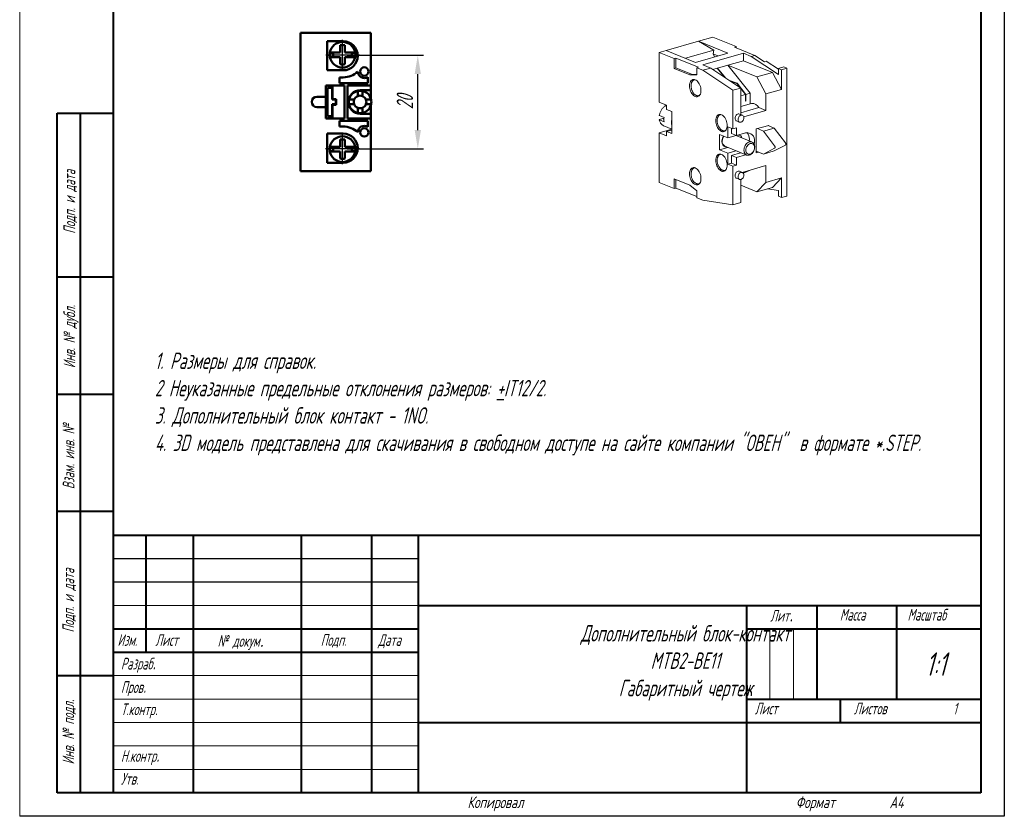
# Model space of a CAD drawing. Header units: millimetres. Extents: x 2381 to 2591, y 1129 to 1426.
# Tile 1 of 2: x 2381 to 2591, y 1129 to 1299. Entities that reach past the tile are written whole.
import ezdxf

# ---------------------------------------------------------------- set-up
doc = ezdxf.new("R2010")
doc.units = ezdxf.units.MM
doc.linetypes.add('ГОСТ 2.303 5', pattern=[24, 20, -1.5, 1, -1.5])
for name, color, linetype, lineweight in [('main', 5, 'Continuous', 50), ('text', 7, 'Continuous', 25), ('Оси', 1, 'ГОСТ 2.303 5', 25), ('РАЗМЕРЫ', 7, 'Continuous', 25), ('ФОРМАТ', 7, 'Continuous', 25), ('ФОРМАТ @ 1', 7, 'Continuous', 25)]:
    doc.layers.add(name, color=color, linetype=linetype, lineweight=lineweight)
doc.styles.add('GOST', font='Gost.shx', dxfattribs={"width": 0.8, "oblique": 15, "height": 3.5})
doc.dimstyles.get("Standard").update_dxf_attribs({"dimtxt": 3.5, "dimasz": 4, "dimexe": 1.25, "dimexo": 1, "dimgap": 1, "dimtad": 1, "dimdec": 1, "dimrnd": 0.5, "dimtxsty": 'GOST', "dimcen": 0, "dimclrd": 256, "dimclre": 256, "dimclrt": 7, "dimadec": 0, "dimazin": 2, "dimtfac": 1, "dimtdec": 1, "dimtmove": 2, "dimatfit": 1, "dimfxl": 0, "dimtolj": 1, "dimtzin": 0, "dimlwd": -1, "dimlwe": -1, "dimarcsym": 0})

# ---------------------------------------------------------------- blocks, each defined once
blk = doc.blocks.new('*D355')
at = {"layer": 'Defpoints', "color": 0}
for p in [(2449.66, 1291.06), (2465.71, 1291.06), (2449.68, 1271.1)]:
    blk.add_point(p, dxfattribs=at)
at = {"layer": 'РАЗМЕРЫ'}
for p, q in [((2450.66, 1291.06), (2466.96, 1291.06)), ((2465.71, 1275.1), (2465.71, 1287.06)), ((2450.68, 1271.1), (2466.96, 1271.1))]:
    blk.add_line(p, q, dxfattribs=at)
for points in [[(2466.38, 1287.06), (2465.05, 1287.06), (2465.71, 1291.06)], [(2465.05, 1275.1), (2466.38, 1275.1), (2465.71, 1271.1)]]:
    blk.add_solid(points, dxfattribs=at)
at = {"layer": 'РАЗМЕРЫ', "color": 7, "insert": (2462.96, 1281.08), "char_height": 3.5, "attachment_point": 5, "rotation": 90, "style": 'GOST'}
blk.add_mtext('\\A1;20', dxfattribs=at)

msp = doc.modelspace()

# ---------------------------------------------------------------- linework, layer by layer
at = {"layer": 'main', "linetype": 'Continuous'}
for p, q in [((2440.71, 1295.85), (2440.71, 1266.35)), ((2444.71, 1295.85), (2440.71, 1295.85)), ((2453.71, 1295.85), (2444.71, 1295.85)), ((2455.71, 1295.85), (2453.71, 1295.85)), ((2455.71, 1295.85), (2455.71, 1284.6)), ((2446.41, 1287.85), (2446.41, 1294.05)), ((2446.41, 1294.05), (2449.81, 1294.05)), ((2446.96, 1291.61), (2446.96, 1291.67)), ((2446.96, 1291.67), (2447.79, 1291.67)), ((2446.96, 1291.61), (2447.78, 1291.61)), ((2447.77, 1291.55), (2447.68, 1291.55)), ((2447.79, 1291.67), (2449.16, 1291.67)), ((2449.16, 1291.67), (2449.16, 1293.19)), ((2450.16, 1293.19), (2450.16, 1291.67)), ((2450.16, 1291.67), (2451.53, 1291.67)), ((2451.53, 1291.67), (2452.37, 1291.67)), ((2451.54, 1291.61), (2452.37, 1291.61)), ((2451.64, 1291.55), (2451.55, 1291.55)), ((2452.37, 1291.67), (2452.37, 1291.61)), ((2446.91, 1291.11), (2446.91, 1291)), ((2447.79, 1290.67), (2446.96, 1290.67)), ((2446.96, 1290.67), (2446.96, 1290.61)), ((2449.16, 1290.67), (2447.79, 1290.67)), ((2449.16, 1289.15), (2449.16, 1290.67)), ((2450.16, 1290.67), (2450.16, 1289.15)), ((2451.53, 1290.67), (2450.16, 1290.67)), ((2452.37, 1290.67), (2451.53, 1290.67)), ((2452.37, 1290.61), (2452.37, 1290.67)), ((2452.41, 1291), (2452.41, 1291.11)), ((2449.81, 1287.85), (2446.41, 1287.85)), ((2449.05, 1286.35), (2449.05, 1285.1)), ((2449.81, 1286.35), (2449.05, 1286.35)), ((2455.05, 1285.1), (2455.05, 1286.42)), ((2450.11, 1284.6), (2446.11, 1284.6)), ((2446.11, 1284.6), (2446.11, 1282.2)), ((2446.46, 1278.1), (2446.46, 1284.1)), ((2446.46, 1284.1), (2447.46, 1284.1)), ((2447.46, 1284.1), (2447.46, 1281.6)), ((2447.51, 1281.7), (2447.51, 1284.6)), ((2449.05, 1285.1), (2455.05, 1285.1)), ((2450.11, 1277.6), (2450.11, 1284.6)), ((2455.71, 1284.6), (2450.71, 1284.6)), ((2450.71, 1284.6), (2450.71, 1277.6)), ((2452.91, 1283.25), (2452.91, 1282.36)), ((2455.71, 1283.6), (2453.41, 1283.6)), ((2453.91, 1282.36), (2453.91, 1283.25)), ((2455.71, 1283.6), (2455.71, 1284.6)), ((2455.71, 1281.79), (2455.71, 1283.6)), ((2446.11, 1282.2), (2444.21, 1282.2)), ((2446.11, 1280), (2446.11, 1282.2)), ((2447.46, 1281.6), (2448.21, 1281.6)), ((2448.31, 1281.7), (2447.51, 1281.7)), ((2448.21, 1281.6), (2448.21, 1280.6)), ((2448.31, 1280.5), (2448.31, 1281.7)), ((2452.16, 1281.6), (2451.27, 1281.6)), ((2455.55, 1281.6), (2454.67, 1281.6)), ((2444.21, 1280), (2446.11, 1280)), ((2446.11, 1280), (2446.11, 1277.6)), ((2448.21, 1280.6), (2447.46, 1280.6)), ((2447.46, 1280.6), (2447.46, 1278.1)), ((2447.51, 1277.6), (2447.51, 1280.5)), ((2447.51, 1280.5), (2448.31, 1280.5)), ((2451.27, 1280.6), (2452.16, 1280.6)), ((2452.91, 1279.85), (2452.91, 1278.96)), ((2453.91, 1278.96), (2453.91, 1279.85)), ((2454.67, 1280.6), (2455.55, 1280.6)), ((2455.71, 1278.6), (2455.71, 1280.42)), ((2446.11, 1277.6), (2450.11, 1277.6)), ((2447.46, 1278.1), (2446.46, 1278.1)), ((2449.05, 1277.1), (2455.05, 1277.1)), ((2449.05, 1275.85), (2449.05, 1277.1)), ((2450.71, 1277.6), (2455.71, 1277.6)), ((2453.41, 1278.6), (2455.71, 1278.6)), ((2455.05, 1277.1), (2455.05, 1275.79)), ((2455.71, 1277.6), (2455.71, 1278.6)), ((2455.71, 1277.6), (2455.71, 1266.35)), ((2449.81, 1275.85), (2449.05, 1275.85)), ((2449.81, 1274.35), (2446.41, 1274.35)), ((2446.41, 1274.35), (2446.41, 1268.15)), ((2449.16, 1273.06), (2449.16, 1271.53)), ((2450.16, 1271.53), (2450.16, 1273.06)), ((2446.91, 1271.21), (2446.91, 1271.1)), ((2446.96, 1271.59), (2446.96, 1271.53)), ((2447.79, 1271.53), (2446.96, 1271.53)), ((2446.96, 1270.54), (2446.96, 1270.6)), ((2446.96, 1270.6), (2447.78, 1270.6)), ((2446.96, 1270.54), (2447.79, 1270.54)), ((2447.77, 1270.66), (2447.68, 1270.66)), ((2449.16, 1271.53), (2447.79, 1271.53)), ((2447.79, 1270.54), (2449.16, 1270.54)), ((2449.16, 1270.54), (2449.16, 1269.01)), ((2451.53, 1271.53), (2450.16, 1271.53)), ((2450.16, 1269.01), (2450.16, 1270.54)), ((2450.16, 1270.54), (2451.53, 1270.54)), ((2452.37, 1271.53), (2451.53, 1271.53)), ((2451.53, 1270.54), (2452.37, 1270.54)), ((2451.54, 1270.6), (2452.37, 1270.6)), ((2451.64, 1270.66), (2451.55, 1270.66)), ((2452.37, 1271.53), (2452.37, 1271.59)), ((2452.37, 1270.6), (2452.37, 1270.54)), ((2452.41, 1271.1), (2452.41, 1271.21)), ((2444.71, 1266.35), (2440.71, 1266.35)), ((2453.71, 1266.35), (2444.71, 1266.35)), ((2446.41, 1268.15), (2449.81, 1268.15)), ((2455.71, 1266.35), (2453.71, 1266.35))]:
    msp.add_line(p, q, dxfattribs=at)
at = {"layer": 'main', "linetype": 'Continuous', "lineweight": 20}
for p, q in [((2518.71, 1292.09), (2525.6, 1294.07)), ((2525.6, 1294.07), (2528.67, 1294.95)), ((2525.6, 1294.07), (2531.84, 1291.53)), ((2528.82, 1292.14), (2525.6, 1294.07)), ((2533.62, 1292.93), (2528.67, 1294.95)), ((2517.18, 1291.65), (2518.71, 1292.09)), ((2517.18, 1291.65), (2517.18, 1281.08)), ((2520.39, 1290.34), (2517.18, 1291.65)), ((2524.94, 1289.55), (2518.71, 1292.09)), ((2522.82, 1290.41), (2528.82, 1292.14)), ((2531.84, 1291.53), (2524.94, 1289.55)), ((2526.51, 1289.02), (2535.17, 1291.5)), ((2528.69, 1291.34), (2528.82, 1292.14)), ((2533.62, 1292.93), (2533.23, 1292.82)), ((2537.61, 1291.04), (2533.23, 1292.82)), ((2533.62, 1292.93), (2533.62, 1292.66)), ((2535.17, 1291.5), (2536.84, 1290.82)), ((2535.17, 1289.9), (2535.17, 1291.5)), ((2520.77, 1290.45), (2520.39, 1290.34)), ((2520.39, 1290.34), (2520.39, 1288.27)), ((2525.6, 1288.49), (2520.77, 1290.45)), ((2520.77, 1290.45), (2520.77, 1288.38)), ((2528.69, 1291.34), (2528.99, 1290.71)), ((2529.72, 1290.92), (2528.69, 1291.34)), ((2531.87, 1288.96), (2535.17, 1289.9)), ((2535.17, 1289.9), (2541.34, 1287.39)), ((2537.61, 1291.04), (2536.84, 1290.82)), ((2542.62, 1286.98), (2536.84, 1290.82)), ((2539.66, 1289.67), (2537.61, 1291.04)), ((2539.66, 1289.67), (2540.05, 1289.78)), ((2540.05, 1289.78), (2542.62, 1288.07)), ((2520.77, 1288.38), (2520.39, 1288.27)), ((2520.39, 1288.27), (2523.73, 1286.91)), ((2520.77, 1288.38), (2524.12, 1287.02)), ((2525.6, 1288.49), (2525.21, 1288.38)), ((2525.21, 1286.87), (2525.21, 1288.38)), ((2526.5, 1287.85), (2525.21, 1288.38)), ((2528.18, 1288.33), (2526.5, 1287.85)), ((2526.5, 1287.85), (2532.93, 1283.59)), ((2526.51, 1289.02), (2528.18, 1288.33)), ((2528.18, 1288.33), (2534.61, 1284.07)), ((2528.64, 1288.03), (2529.59, 1288.3)), ((2529.59, 1288.3), (2529.67, 1288.32)), ((2531.11, 1286.39), (2529.59, 1288.3)), ((2529.63, 1288.25), (2529.67, 1288.32)), ((2529.67, 1288.32), (2531.87, 1288.96)), ((2529.67, 1288.32), (2531.31, 1286.26)), ((2531.87, 1288.96), (2536.63, 1282.98)), ((2538.04, 1286.44), (2531.87, 1288.96)), ((2538.04, 1286.44), (2541.34, 1287.39)), ((2541.34, 1287.39), (2543.27, 1283.78)), ((2543.77, 1288.56), (2542.62, 1288.23)), ((2542.62, 1288.23), (2542.62, 1286.98)), ((2542.62, 1288.23), (2543.27, 1287.96)), ((2544.42, 1288.29), (2543.27, 1287.96)), ((2543.27, 1283.78), (2543.27, 1287.96)), ((2543.77, 1288.56), (2544.42, 1288.29)), ((2544.42, 1261.04), (2544.42, 1288.29)), ((2524.12, 1287.02), (2523.73, 1286.91)), ((2523.73, 1286.91), (2525.21, 1286.87)), ((2524.12, 1287.02), (2525.21, 1286.99)), ((2524.84, 1285.85), (2524.71, 1285.81)), ((2524.71, 1285.81), (2524.74, 1285.82)), ((2532.2, 1285.67), (2533.82, 1285.08)), ((2533.74, 1285.06), (2532.36, 1285.56)), ((2539.97, 1282.84), (2538.04, 1286.44)), ((2534.61, 1284.07), (2532.93, 1283.59)), ((2532.93, 1275.36), (2532.93, 1283.59)), ((2534.44, 1284.18), (2533.74, 1285.06)), ((2533.78, 1285.01), (2533.82, 1285.08)), ((2533.82, 1285.08), (2535.71, 1282.71)), ((2534.61, 1284.07), (2534.61, 1278.4)), ((2535.63, 1282.69), (2534.61, 1283.97)), ((2539.97, 1282.84), (2543.27, 1283.78)), ((2518.78, 1280.42), (2517.18, 1281.08)), ((2525.68, 1282.45), (2525.8, 1282.48)), ((2525.7, 1282.45), (2525.68, 1282.45)), ((2534.61, 1282.4), (2535.63, 1282.69)), ((2535.63, 1281.29), (2535.63, 1282.69)), ((2535.71, 1281.31), (2535.63, 1281.29)), ((2535.71, 1282.71), (2536.63, 1282.98)), ((2535.71, 1282.71), (2535.71, 1281.31)), ((2536.63, 1282.98), (2536.63, 1280.69)), ((2539.97, 1282.84), (2539.97, 1279.27)), ((2518.78, 1280.3), (2518.68, 1280.34)), ((2518.78, 1279.48), (2518.78, 1280.42)), ((2519.88, 1279.04), (2518.78, 1279.48)), ((2519.88, 1277.33), (2519.88, 1279.04)), ((2536.91, 1280.77), (2534.61, 1280.11)), ((2538.43, 1279.9), (2534.61, 1278.8)), ((2535.23, 1277.9), (2539.97, 1279.27)), ((2538.43, 1279.9), (2539.97, 1279.27)), ((2517.27, 1278.2), (2518.23, 1277.8)), ((2518.23, 1276.86), (2517.27, 1277.26)), ((2517.98, 1277.55), (2517.3, 1277.35)), ((2517.98, 1277.55), (2518.2, 1277.46)), ((2519.88, 1276.05), (2519.88, 1277.33)), ((2530.28, 1278.41), (2530.29, 1278.41)), ((2530.34, 1278.43), (2530.29, 1278.41)), ((2533.7, 1277.05), (2534.34, 1276.78)), ((2534.94, 1278.27), (2534.3, 1278.53)), ((2519.88, 1275.28), (2517.18, 1274.5)), ((2518.14, 1276.03), (2518.16, 1276.02)), ((2518.16, 1276.02), (2519.88, 1275.32)), ((2519.88, 1275.1), (2518.78, 1274.79)), ((2518.78, 1273.85), (2518.78, 1274.79)), ((2519.88, 1274.34), (2518.78, 1274.79)), ((2519.88, 1274.34), (2519.88, 1276.05)), ((2531.29, 1274.95), (2531.33, 1274.97)), ((2531.83, 1275.81), (2532.93, 1275.36)), ((2531.83, 1275.81), (2531.83, 1273.46)), ((2532.6, 1274.39), (2532.6, 1275.5)), ((2533.69, 1275.58), (2532.93, 1275.36)), ((2533.69, 1273.94), (2533.69, 1275.58)), ((2540.59, 1276.11), (2537.9, 1275.34)), ((2537.9, 1275.34), (2537.9, 1270.26)), ((2539.44, 1274.88), (2538.15, 1275.41)), ((2541.74, 1275.54), (2539.44, 1274.88)), ((2541.82, 1271.71), (2539.44, 1274.88)), ((2540.45, 1276.07), (2540.59, 1276.01)), ((2540.59, 1276.01), (2540.59, 1276.11)), ((2541.74, 1275.54), (2540.59, 1276.01)), ((2544.12, 1272.37), (2541.74, 1275.54)), ((2517.18, 1274.5), (2517.18, 1263.93)), ((2518.78, 1273.85), (2517.18, 1274.5)), ((2530.03, 1274.19), (2531.83, 1273.46)), ((2530.03, 1274.19), (2530.03, 1270.91)), ((2533.61, 1273.97), (2531.83, 1273.46)), ((2532.6, 1274.39), (2533.69, 1273.94)), ((2536.99, 1272.56), (2533.56, 1273.96)), ((2535.61, 1274.49), (2533.69, 1273.94)), ((2530.03, 1270.91), (2531.83, 1271.42)), ((2530.03, 1270.91), (2531.83, 1270.17)), ((2531.23, 1271.67), (2535.86, 1269.78)), ((2531.83, 1270.17), (2533.63, 1270.69)), ((2539.44, 1269.99), (2537.9, 1270.62)), ((2539.44, 1269.99), (2541.82, 1271.23)), ((2539.44, 1269.99), (2541.74, 1270.65)), ((2541.74, 1270.65), (2544.12, 1271.89)), ((2530.28, 1269.95), (2530.29, 1269.96)), ((2530.34, 1269.97), (2530.29, 1269.96)), ((2531.83, 1270.17), (2531.83, 1267.82)), ((2532.6, 1269.69), (2534.51, 1270.24)), ((2532.6, 1268.04), (2532.6, 1269.69)), ((2532.6, 1269.69), (2533.69, 1269.24)), ((2533.69, 1269.24), (2535.61, 1269.79)), ((2533.69, 1267.6), (2533.69, 1269.24)), ((2534.51, 1270.24), (2534.64, 1270.28)), ((2535.73, 1269.83), (2535.61, 1269.79)), ((2537.9, 1270.26), (2538.42, 1270.41)), ((2524.84, 1267.05), (2524.71, 1267.02)), ((2524.71, 1267.02), (2524.74, 1267.02)), ((2531.29, 1266.5), (2531.33, 1266.51)), ((2531.83, 1267.82), (2532.6, 1268.04)), ((2531.83, 1267.82), (2532.93, 1267.38)), ((2532.6, 1268.04), (2533.69, 1267.6)), ((2532.93, 1267.38), (2533.69, 1267.6)), ((2532.93, 1259.15), (2532.93, 1267.38)), ((2534.94, 1266.05), (2534.3, 1266.31)), ((2534.9, 1266.07), (2539.97, 1267.52)), ((2535.15, 1265.88), (2536.63, 1266.53)), ((2535.71, 1266.27), (2536.63, 1266.53)), ((2536.63, 1266.53), (2536.63, 1266.56)), ((2539.97, 1267.52), (2539.97, 1263.95)), ((2520.39, 1264.69), (2523.73, 1263.32)), ((2520.39, 1262.62), (2520.39, 1264.69)), ((2520.77, 1262.73), (2520.77, 1264.53)), ((2533.7, 1264.83), (2534.34, 1264.57)), ((2534.61, 1264.55), (2534.61, 1259.64)), ((2534.94, 1266.05), (2535.63, 1266.25)), ((2535.05, 1265.99), (2535.63, 1266.25)), ((2535.06, 1265.98), (2535.71, 1266.27)), ((2535.63, 1266.25), (2535.63, 1266.27)), ((2535.71, 1266.3), (2535.71, 1266.27)), ((2543.27, 1264.89), (2539.97, 1263.95)), ((2541.34, 1262.86), (2543.27, 1264.89)), ((2543.27, 1264.89), (2543.27, 1260.71)), ((2517.18, 1263.93), (2520.39, 1262.62)), ((2520.77, 1262.73), (2520.39, 1262.62)), ((2525.21, 1260.92), (2520.77, 1262.73)), ((2523.73, 1263.32), (2525.21, 1262.16)), ((2525.21, 1262.16), (2525.21, 1260.65)), ((2525.68, 1263.65), (2525.8, 1263.69)), ((2525.7, 1263.66), (2525.68, 1263.65)), ((2538.04, 1261.92), (2534.61, 1263.32)), ((2538.04, 1261.92), (2539.97, 1263.95)), ((2538.04, 1261.92), (2541.34, 1262.86)), ((2540.32, 1262.57), (2542.62, 1262.22)), ((2542.62, 1260.98), (2542.62, 1262.22)), ((2525.21, 1260.65), (2526.5, 1260.13)), ((2526.5, 1260.13), (2532.93, 1259.15)), ((2542.62, 1260.98), (2543.27, 1260.71)), ((2544.42, 1261.04), (2543.27, 1260.71)), ((2534.61, 1259.64), (2532.93, 1259.15))]:
    msp.add_line(p, q, dxfattribs=at)
at = {"layer": 'main', "linetype": 'Continuous', "lineweight": 20, "flags": 128}
for points in [[(2524.89, 1282.26), (2525.08, 1282.2), (2525.27, 1282.19), (2525.45, 1282.23), (2525.61, 1282.31), (2525.75, 1282.43), (2525.88, 1282.59), (2525.98, 1282.79), (2526.05, 1283.02), (2526.1, 1283.27), (2526.11, 1283.54), (2526.1, 1283.83), (2526.05, 1284.12), (2525.98, 1284.41), (2525.88, 1284.69), (2525.75, 1284.95), (2525.61, 1285.19), (2525.45, 1285.41), (2525.27, 1285.59), (2525.08, 1285.73), (2524.89, 1285.83), (2524.7, 1285.88), (2524.51, 1285.89), (2524.34, 1285.86), (2524.17, 1285.78), (2524.03, 1285.66), (2523.9, 1285.49), (2523.8, 1285.3), (2523.73, 1285.07), (2523.68, 1284.81), (2523.67, 1284.54), (2523.68, 1284.26), (2523.73, 1283.96), (2523.8, 1283.68), (2523.9, 1283.4), (2524.03, 1283.13), (2524.17, 1282.89), (2524.34, 1282.68), (2524.51, 1282.5), (2524.7, 1282.36), (2524.89, 1282.26)], [(2530.48, 1274.81), (2530.67, 1274.75), (2530.86, 1274.74), (2531.04, 1274.78), (2531.2, 1274.86), (2531.35, 1274.98), (2531.47, 1275.14), (2531.57, 1275.34), (2531.64, 1275.57), (2531.69, 1275.82), (2531.7, 1276.1), (2531.69, 1276.38), (2531.64, 1276.67), (2531.57, 1276.96), (2531.47, 1277.24), (2531.35, 1277.51), (2531.2, 1277.75), (2531.04, 1277.96), (2530.86, 1278.14), (2530.67, 1278.28), (2530.48, 1278.38), (2530.29, 1278.44), (2530.11, 1278.45), (2529.93, 1278.41), (2529.76, 1278.33), (2529.62, 1278.21), (2529.49, 1278.05), (2529.39, 1277.85), (2529.32, 1277.62), (2529.28, 1277.37), (2529.26, 1277.09), (2529.28, 1276.81), (2529.32, 1276.52), (2529.39, 1276.23), (2529.49, 1275.95), (2529.62, 1275.68), (2529.76, 1275.44), (2529.93, 1275.23), (2530.11, 1275.05), (2530.29, 1274.91), (2530.48, 1274.81)], [(2533.7, 1277.05), (2533.65, 1277.07), (2533.54, 1277.16), (2533.46, 1277.28), (2533.4, 1277.44), (2533.39, 1277.61), (2533.4, 1277.8), (2533.46, 1277.98), (2533.54, 1278.15), (2533.65, 1278.31), (2533.78, 1278.43), (2533.92, 1278.51), (2534.07, 1278.55), (2534.22, 1278.55), (2534.3, 1278.53)], [(2534.03, 1277.35), (2534.05, 1277.53), (2534.1, 1277.72), (2534.18, 1277.89), (2534.29, 1278.04), (2534.42, 1278.17), (2534.57, 1278.25), (2534.71, 1278.29), (2534.86, 1278.29), (2534.99, 1278.24), (2535.1, 1278.15), (2535.18, 1278.03), (2535.24, 1277.88), (2535.25, 1277.7), (2535.24, 1277.52), (2535.18, 1277.33), (2535.1, 1277.16), (2534.99, 1277.01), (2534.86, 1276.88), (2534.71, 1276.8), (2534.57, 1276.76), (2534.42, 1276.76), (2534.29, 1276.81), (2534.18, 1276.89), (2534.1, 1277.02), (2534.05, 1277.17), (2534.03, 1277.35)], [(2530.91, 1273.84), (2530.78, 1273.61), (2530.68, 1273.35), (2530.61, 1273.09), (2530.57, 1272.83), (2530.57, 1272.58), (2530.61, 1272.34), (2530.68, 1272.12), (2530.78, 1271.92), (2530.91, 1271.76), (2531.07, 1271.64), (2531.24, 1271.55), (2531.44, 1271.51), (2531.6, 1271.52)], [(2535.27, 1270.84), (2535.29, 1271.09), (2535.34, 1271.34), (2535.43, 1271.59), (2535.54, 1271.82), (2535.68, 1272.04), (2535.85, 1272.22), (2536.03, 1272.38), (2536.22, 1272.5), (2536.42, 1272.58), (2536.62, 1272.61), (2536.82, 1272.61), (2537, 1272.55), (2537.16, 1272.46), (2537.3, 1272.33), (2537.42, 1272.16), (2537.5, 1271.96), (2537.55, 1271.74), (2537.57, 1271.5), (2537.55, 1271.25), (2537.5, 1271), (2537.42, 1270.75), (2537.3, 1270.52), (2537.16, 1270.3), (2537, 1270.11), (2536.82, 1269.96), (2536.62, 1269.84), (2536.42, 1269.76), (2536.22, 1269.72), (2536.03, 1269.73), (2535.85, 1269.78), (2535.68, 1269.88), (2535.54, 1270.01), (2535.43, 1270.18), (2535.34, 1270.38), (2535.29, 1270.6), (2535.27, 1270.84)], [(2536.41, 1272.79), (2536.41, 1272.8), (2536.43, 1273.14)], [(2537.52, 1272.69), (2537.5, 1272.35), (2537.46, 1272.08)], [(2535.7, 1270.83), (2535.71, 1270.61), (2535.77, 1270.42), (2535.85, 1270.24), (2535.97, 1270.11), (2536.11, 1270.01), (2536.26, 1269.95), (2536.44, 1269.93), (2536.62, 1269.96), (2536.8, 1270.04), (2536.97, 1270.15), (2537.13, 1270.3), (2537.27, 1270.48), (2537.38, 1270.68), (2537.46, 1270.9), (2537.52, 1271.13), (2537.53, 1271.35), (2537.52, 1271.57), (2537.46, 1271.77), (2537.38, 1271.94), (2537.27, 1272.07), (2537.13, 1272.17), (2536.97, 1272.23), (2536.8, 1272.25), (2536.62, 1272.22), (2536.44, 1272.14), (2536.26, 1272.03), (2536.11, 1271.88), (2535.97, 1271.7), (2535.85, 1271.5), (2535.77, 1271.28), (2535.71, 1271.05), (2535.7, 1270.83)], [(2541.82, 1271.23), (2541.86, 1271.26), (2541.89, 1271.31), (2541.91, 1271.36), (2541.91, 1271.43), (2541.91, 1271.5), (2541.89, 1271.58), (2541.86, 1271.65), (2541.82, 1271.71)], [(2544.12, 1272.37), (2544.16, 1272.31), (2544.19, 1272.24), (2544.21, 1272.16), (2544.21, 1272.09), (2544.21, 1272.02), (2544.19, 1271.97), (2544.16, 1271.92), (2544.12, 1271.89)], [(2530.48, 1266.35), (2530.67, 1266.3), (2530.86, 1266.29), (2531.04, 1266.32), (2531.2, 1266.4), (2531.35, 1266.52), (2531.47, 1266.69), (2531.57, 1266.88), (2531.64, 1267.11), (2531.69, 1267.37), (2531.7, 1267.64), (2531.69, 1267.93), (2531.64, 1268.22), (2531.57, 1268.5), (2531.47, 1268.78), (2531.35, 1269.05), (2531.2, 1269.29), (2531.04, 1269.5), (2530.86, 1269.68), (2530.67, 1269.82), (2530.48, 1269.92), (2530.29, 1269.98), (2530.11, 1269.99), (2529.93, 1269.95), (2529.76, 1269.87), (2529.62, 1269.75), (2529.49, 1269.59), (2529.39, 1269.39), (2529.32, 1269.16), (2529.28, 1268.91), (2529.26, 1268.64), (2529.28, 1268.35), (2529.32, 1268.06), (2529.39, 1267.77), (2529.49, 1267.49), (2529.62, 1267.23), (2529.76, 1266.99), (2529.93, 1266.77), (2530.11, 1266.59), (2530.29, 1266.45), (2530.48, 1266.35)], [(2524.89, 1263.46), (2525.08, 1263.41), (2525.27, 1263.4), (2525.45, 1263.43), (2525.61, 1263.51), (2525.75, 1263.63), (2525.88, 1263.8), (2525.98, 1263.99), (2526.05, 1264.22), (2526.1, 1264.48), (2526.11, 1264.75), (2526.1, 1265.04), (2526.05, 1265.33), (2525.98, 1265.62), (2525.88, 1265.9), (2525.75, 1266.16), (2525.61, 1266.4), (2525.45, 1266.61), (2525.27, 1266.79), (2525.08, 1266.93), (2524.89, 1267.03), (2524.7, 1267.09), (2524.51, 1267.1), (2524.34, 1267.07), (2524.17, 1266.99), (2524.03, 1266.86), (2523.9, 1266.7), (2523.8, 1266.5), (2523.73, 1266.27), (2523.68, 1266.02), (2523.67, 1265.75), (2523.68, 1265.46), (2523.73, 1265.17), (2523.8, 1264.88), (2523.9, 1264.6), (2524.03, 1264.34), (2524.17, 1264.1), (2524.34, 1263.88), (2524.51, 1263.7), (2524.7, 1263.56), (2524.89, 1263.46)], [(2534.3, 1266.31), (2534.22, 1266.34), (2534.07, 1266.34), (2533.92, 1266.3), (2533.78, 1266.21), (2533.65, 1266.09), (2533.54, 1265.94), (2533.46, 1265.76), (2533.4, 1265.58), (2533.39, 1265.39), (2533.4, 1265.22), (2533.46, 1265.07), (2533.54, 1264.94), (2533.65, 1264.85), (2533.7, 1264.83)], [(2534.03, 1265.13), (2534.05, 1264.96), (2534.1, 1264.8), (2534.18, 1264.68), (2534.29, 1264.59), (2534.42, 1264.54), (2534.57, 1264.54), (2534.71, 1264.58), (2534.86, 1264.67), (2534.99, 1264.79), (2535.1, 1264.94), (2535.18, 1265.11), (2535.24, 1265.3), (2535.25, 1265.48), (2535.24, 1265.66), (2535.18, 1265.81), (2535.1, 1265.94), (2534.99, 1266.03), (2534.86, 1266.07), (2534.71, 1266.08), (2534.57, 1266.03), (2534.42, 1265.95), (2534.29, 1265.83), (2534.18, 1265.68), (2534.1, 1265.5), (2534.05, 1265.32), (2534.03, 1265.13)]]:
    msp.add_lwpolyline(points, dxfattribs=at)
at = {"layer": 'main', "linetype": 'Continuous'}
for centre in [(2454.31, 1287.6), (2454.31, 1274.6)]:
    msp.add_circle(centre, 0.9, dxfattribs=at)
for centre, radius, start, end in [((2449.66, 1291.16), 2.75, 10.6541, 169.3459), ((2449.81, 1290.95), 3.1, 0, 90), ((2449.64, 1291.11), 2.73, 169.4846, 190.5154), ((2449.65, 1291.11), 2.01, 167.4604, 192.5396), ((2449.66, 1291.16), 2.1, 76.2079, 103.7921), ((2449.68, 1291.11), 2.01, 347.4605, 12.5395), ((2449.68, 1291.11), 2.73, 349.4848, 10.5152), ((2449.66, 1291.18), 2.75, 190.6541, 349.3459), ((2449.81, 1290.95), 3.1, 270, 0), ((2449.66, 1291.19), 2.1, 256.2079, 283.7921), ((2449.66, 1291.06), 1.97, 259.1872, 280.8128), ((2449.81, 1290.95), 4.6, 270, 312.3836), ((2454.31, 1287.6), 1.4, 181.956, 302.0077), ((2453.41, 1281.1), 2.5, 90, 180), ((2453.41, 1281.1), 2.4, 102.0247, 167.9753), ((2453.41, 1281.1), 2.4, 77.9753, 102.0247), ((2453.41, 1281.1), 2.4, 12.0247, 77.9753), ((2444.21, 1281.1), 1.1, 90, 180), ((2444.21, 1281.1), 1.1, 180, 270), ((2453.41, 1281.1), 2.5, 180, 270), ((2453.41, 1281.1), 2.4, 167.9753, 192.0247), ((2453.41, 1281.1), 1.35, 158.2615, 201.7385), ((2453.41, 1281.1), 1.35, 111.7385, 158.2615), ((2453.41, 1281.1), 1.35, 68.2615, 111.7385), ((2453.41, 1281.1), 1.35, 21.7385, 68.2615), ((2453.41, 1281.1), 1.35, 338.2615, 21.7385), ((2453.41, 1281.1), 2.4, 347.9753, 12.0247), ((2453.41, 1281.1), 2.4, 192.0247, 257.9753), ((2453.41, 1281.1), 1.35, 201.7385, 248.2615), ((2453.41, 1281.1), 1.35, 248.2615, 291.7385), ((2453.41, 1281.1), 2.4, 282.0247, 347.9753), ((2453.41, 1281.1), 1.35, 291.7385, 338.2615), ((2453.41, 1281.1), 2.4, 257.9753, 282.0247), ((2449.81, 1271.25), 4.6, 47.6164, 90), ((2454.31, 1274.6), 1.4, 57.9923, 178.044), ((2449.66, 1271.02), 2.75, 10.6541, 169.3459), ((2449.66, 1271.02), 2.1, 76.2079, 103.7921), ((2449.66, 1271.15), 1.97, 79.1872, 100.8128), ((2449.81, 1271.25), 3.1, 0, 90), ((2449.64, 1271.1), 2.73, 169.4846, 190.5154), ((2449.66, 1271.04), 2.75, 190.6541, 349.3459), ((2449.65, 1271.1), 2.01, 167.4604, 192.5396), ((2449.81, 1271.25), 3.1, 270, 0), ((2449.68, 1271.1), 2.01, 347.4605, 12.5395), ((2449.68, 1271.1), 2.73, 349.4848, 10.5152), ((2449.66, 1271.05), 2.1, 256.2079, 283.7921)]:
    msp.add_arc(centre, radius, start, end, dxfattribs=at)
at = {"layer": 'main', "linetype": 'Continuous', "lineweight": 20}
for centre, radius, start, end in [((2537.08, 1279.31), 1.47, 23.4761, 96.5242), ((2520.95, 1277.33), 2.75, 170.1744, 189.8256), ((2522.54, 1276.69), 2.74, 166.4087, 193.5913), ((2531.68, 1272.61), 1.04, 173.3841, 244.2613), ((2532.66, 1272.7), 2.01, 146.7054, 179.3842), ((2533.99, 1273.05), 0.997, 20.6843, 86.5481), ((2535.94, 1272.93), 1.6, 351.402, 102.1597), ((2534.37, 1273.23), 2.06, 357.3639, 39.9187)]:
    msp.add_arc(centre, radius, start, end, dxfattribs=at)
at = {"layer": 'main', "linetype": 'Continuous'}
for centre, start_param, end_param in [((2449.66, 1290.67), 1.309776, 1.342357), ((2449.66, 1290.67), 4.940828, 4.97341), ((2449.66, 1271.53), 1.799236, 1.831817), ((2449.66, 1271.53), 4.451368, 4.48395)]:
    msp.add_ellipse(centre, major_axis=(0, 3.86), ratio=0.50191, start_param=start_param, end_param=end_param, dxfattribs=at)
for points in [[(2449.29, 1289.13), (2449.25, 1289.13), (2449.21, 1289.14), (2449.16, 1289.15)], [(2450.03, 1289.13), (2450.07, 1289.13), (2450.12, 1289.14), (2450.16, 1289.15)], [(2449.29, 1273.08), (2449.25, 1273.07), (2449.21, 1273.06), (2449.16, 1273.06)], [(2450.03, 1273.08), (2450.07, 1273.07), (2450.12, 1273.06), (2450.16, 1273.06)]]:
    msp.add_open_spline(points, degree=3, dxfattribs=at)
at = {"layer": 'main', "linetype": 'Continuous', "lineweight": 20}
for points, knots in [([(2524.74, 1285.82), (2524.73, 1285.81), (2524.65, 1285.8), (2524.53, 1285.74), (2524.39, 1285.64), (2524.26, 1285.5), (2524.16, 1285.33), (2524.08, 1285.13), (2524.03, 1284.9), (2524, 1284.66), (2524, 1284.41), (2524.03, 1284.15), (2524.08, 1283.89), (2524.16, 1283.63), (2524.26, 1283.39), (2524.39, 1283.16), (2524.53, 1282.95), (2524.69, 1282.77), (2524.87, 1282.63), (2525.01, 1282.54), (2525.1, 1282.5), (2525.12, 1282.49)], [0, 0, 0, 0, 0.013093, 0.066276, 0.119258, 0.172985, 0.228114, 0.284637, 0.342069, 0.399861, 0.457613, 0.515252, 0.572803, 0.630334, 0.687922, 0.745635, 0.803562, 0.861773, 0.920278, 0.978869, 1, 1, 1, 1]), ([(2525.12, 1282.49), (2525.16, 1282.48), (2525.25, 1282.44), (2525.41, 1282.41), (2525.58, 1282.42), (2525.67, 1282.45), (2525.7, 1282.46)], [0, 0, 0, 0, 0.1816258, 0.5043019, 0.819243, 1, 1, 1, 1]), ([(2518.63, 1280.35), (2518.59, 1280.32), (2518.47, 1280.25), (2518.27, 1280.11), (2518.06, 1279.91), (2517.86, 1279.69), (2517.68, 1279.44), (2517.53, 1279.17), (2517.4, 1278.88), (2517.3, 1278.59), (2517.25, 1278.37), (2517.22, 1278.25), (2517.22, 1278.22)], [0, 0, 0, 0, 0.061594, 0.1753, 0.289207, 0.403284, 0.517404, 0.631529, 0.745666, 0.85984, 0.968067, 1, 1, 1, 1]), ([(2517.27, 1278.2), (2517.26, 1278.2), (2517.23, 1278.22), (2517.22, 1278.23), (2517.22, 1278.24), (2517.23, 1278.24)], [0, 0, 0, 0, 0.443249, 0.886358, 1, 1, 1, 1]), ([(2517.3, 1277.35), (2517.26, 1277.34), (2517.23, 1277.33), (2517.22, 1277.29), (2517.24, 1277.27), (2517.27, 1277.26)], [0, 0, 0, 0, 0.5, 0.5, 1, 1, 1, 1]), ([(2517.22, 1277.32), (2517.23, 1277.27), (2517.26, 1277.13), (2517.33, 1276.91), (2517.44, 1276.67), (2517.58, 1276.45), (2517.75, 1276.27), (2517.93, 1276.13), (2518.07, 1276.06), (2518.13, 1276.03)], [0, 0, 0, 0, 0.084281, 0.241077, 0.397715, 0.553549, 0.708151, 0.861266, 1, 1, 1, 1]), ([(2530.28, 1278.4), (2530.24, 1278.39), (2530.15, 1278.36), (2530.01, 1278.27), (2529.88, 1278.14), (2529.76, 1277.98), (2529.67, 1277.79), (2529.61, 1277.58), (2529.57, 1277.34), (2529.56, 1277.08), (2529.57, 1276.82), (2529.62, 1276.56), (2529.68, 1276.29), (2529.78, 1276.04), (2529.89, 1275.8), (2530.03, 1275.58), (2530.18, 1275.38), (2530.35, 1275.22), (2530.53, 1275.08), (2530.65, 1275.02), (2530.71, 1274.99)], [0, 0, 0, 0, 0.035035, 0.088031, 0.14142, 0.196018, 0.252039, 0.309137, 0.366767, 0.424471, 0.482079, 0.539583, 0.597034, 0.654505, 0.71206, 0.769776, 0.827732, 0.885973, 0.944457, 1, 1, 1, 1]), ([(2530.71, 1274.99), (2530.75, 1274.98), (2530.85, 1274.94), (2531.01, 1274.92), (2531.17, 1274.92), (2531.26, 1274.95), (2531.29, 1274.96)], [0, 0, 0, 0, 0.18558, 0.516019, 0.838827, 1, 1, 1, 1]), ([(2530.28, 1269.95), (2530.24, 1269.93), (2530.15, 1269.91), (2530.01, 1269.82), (2529.88, 1269.69), (2529.76, 1269.53), (2529.67, 1269.34), (2529.61, 1269.12), (2529.57, 1268.88), (2529.56, 1268.63), (2529.57, 1268.36), (2529.62, 1268.1), (2529.68, 1267.84), (2529.78, 1267.58), (2529.89, 1267.34), (2530.03, 1267.12), (2530.18, 1266.93), (2530.35, 1266.76), (2530.53, 1266.62), (2530.65, 1266.57), (2530.71, 1266.54)], [0, 0, 0, 0, 0.035035, 0.088031, 0.14142, 0.196018, 0.252039, 0.309137, 0.366767, 0.424471, 0.482079, 0.539583, 0.597034, 0.654505, 0.71206, 0.769776, 0.827732, 0.885973, 0.944457, 1, 1, 1, 1]), ([(2524.74, 1267.02), (2524.73, 1267.02), (2524.65, 1267.01), (2524.53, 1266.95), (2524.39, 1266.84), (2524.26, 1266.7), (2524.16, 1266.53), (2524.08, 1266.33), (2524.03, 1266.11), (2524, 1265.87), (2524, 1265.61), (2524.03, 1265.35), (2524.08, 1265.09), (2524.16, 1264.84), (2524.26, 1264.59), (2524.39, 1264.37), (2524.53, 1264.16), (2524.69, 1263.98), (2524.87, 1263.83), (2525.01, 1263.74), (2525.1, 1263.71), (2525.12, 1263.7)], [0, 0, 0, 0, 0.013093, 0.066276, 0.119258, 0.172985, 0.228114, 0.284637, 0.342069, 0.399861, 0.457613, 0.515252, 0.572803, 0.630334, 0.687922, 0.745635, 0.803562, 0.861773, 0.920278, 0.978869, 1, 1, 1, 1]), ([(2530.71, 1266.54), (2530.75, 1266.52), (2530.85, 1266.49), (2531.01, 1266.46), (2531.17, 1266.46), (2531.26, 1266.49), (2531.29, 1266.5)], [0, 0, 0, 0, 0.18558, 0.516019, 0.838827, 1, 1, 1, 1]), ([(2525.12, 1263.7), (2525.16, 1263.68), (2525.25, 1263.65), (2525.41, 1263.62), (2525.58, 1263.62), (2525.67, 1263.66), (2525.7, 1263.67)], [0, 0, 0, 0, 0.181626, 0.504302, 0.819243, 1, 1, 1, 1])]:
    msp.add_open_spline(points, degree=3, knots=knots, dxfattribs=at)
at = {"layer": 'main', "linetype": 'Continuous'}
for points in [[(2452.91, 1283.45), (2452.91, 1283.45), (2452.91, 1283.43), (2452.91, 1283.35), (2452.91, 1283.3), (2452.91, 1283.25)], [(2453.91, 1283.25), (2453.91, 1283.3), (2453.91, 1283.35), (2453.91, 1283.43), (2453.91, 1283.45), (2453.91, 1283.45)], [(2451.27, 1281.6), (2451.22, 1281.6), (2451.16, 1281.6), (2451.09, 1281.6), (2451.06, 1281.6), (2451.06, 1281.6)], [(2455.76, 1281.6), (2455.76, 1281.6), (2455.74, 1281.6), (2455.66, 1281.6), (2455.61, 1281.6), (2455.55, 1281.6)], [(2451.06, 1280.6), (2451.06, 1280.6), (2451.09, 1280.6), (2451.16, 1280.6), (2451.22, 1280.6), (2451.27, 1280.6)], [(2452.91, 1278.96), (2452.91, 1278.91), (2452.91, 1278.86), (2452.91, 1278.78), (2452.91, 1278.76), (2452.91, 1278.76)], [(2453.91, 1278.76), (2453.91, 1278.76), (2453.91, 1278.78), (2453.91, 1278.86), (2453.91, 1278.91), (2453.91, 1278.96)], [(2455.55, 1280.6), (2455.61, 1280.6), (2455.66, 1280.6), (2455.74, 1280.6), (2455.76, 1280.6), (2455.76, 1280.6)]]:
    msp.add_open_spline(points, degree=3, knots=[0, 0, 0, 0, 0.5, 0.5, 1, 1, 1, 1], dxfattribs=at)
at = {"layer": 'main', "linetype": 'Continuous', "lineweight": 20}
msp.add_open_spline([(2518.62, 1280.34), (2518.64, 1280.35), (2518.66, 1280.35), (2518.68, 1280.34)], degree=3, dxfattribs=at)
at = {"layer": 'Оси'}
for p, q in [((2449.68, 1291.11), (2449.68, 1294.37)), ((2449.68, 1291.11), (2446.07, 1291.11)), ((2453.29, 1291.11), (2449.68, 1291.11)), ((2449.68, 1287.85), (2449.68, 1291.11)), ((2449.64, 1271.1), (2449.64, 1274.35)), ((2449.64, 1271.1), (2446.03, 1271.1)), ((2453.25, 1271.1), (2449.64, 1271.1)), ((2449.64, 1267.84), (2449.64, 1271.1))]:
    msp.add_line(p, q, dxfattribs=at)
at = {"layer": 'ФОРМАТ', "lineweight": 0}
msp.add_line((2380.81, 1425.73), (2380.81, 1128.73), dxfattribs=at)
at = {"layer": 'ФОРМАТ', "linetype": 'ByBlock', "ltscale": 5}
for p, q in [((2590.81, 1425.73), (2590.81, 1128.73)), ((2590.81, 1128.73), (2380.81, 1128.73))]:
    msp.add_line(p, q, dxfattribs=at)
at = {"layer": 'ФОРМАТ', "lineweight": 40, "ltscale": 5}
for p, q in [((2400.81, 1133.73), (2400.81, 1420.73)), ((2585.81, 1420.73), (2585.81, 1133.73)), ((2585.81, 1133.73), (2388.81, 1133.73))]:
    msp.add_line(p, q, dxfattribs=at)
at = {"layer": 'ФОРМАТ', "lineweight": 40}
for p, q in [((2388.81, 1133.73), (2388.81, 1278.73)), ((2388.81, 1278.73), (2400.81, 1278.73)), ((2393.81, 1133.73), (2393.81, 1278.73)), ((2400.81, 1243.73), (2388.81, 1243.73)), ((2400.81, 1218.73), (2388.81, 1218.73)), ((2400.81, 1193.73), (2388.81, 1193.73)), ((2400.81, 1188.73), (2585.81, 1188.73)), ((2407.81, 1163.73), (2407.81, 1188.73)), ((2417.81, 1188.73), (2417.81, 1133.73)), ((2440.81, 1188.73), (2440.81, 1133.73)), ((2455.81, 1188.73), (2455.81, 1133.73)), ((2465.81, 1188.73), (2465.81, 1133.73)), ((2465.81, 1173.73), (2585.81, 1173.73)), ((2535.81, 1173.73), (2535.81, 1133.73)), ((2550.81, 1173.73), (2550.81, 1153.73)), ((2567.81, 1173.73), (2567.81, 1153.73)), ((2400.81, 1168.73), (2465.81, 1168.73)), ((2535.81, 1168.73), (2585.81, 1168.73)), ((2400.81, 1163.73), (2465.81, 1163.73)), ((2388.81, 1158.73), (2400.81, 1158.73)), ((2535.81, 1153.73), (2585.81, 1153.73)), ((2555.81, 1153.73), (2555.81, 1148.73)), ((2465.81, 1148.73), (2585.81, 1148.73))]:
    msp.add_line(p, q, dxfattribs=at)
at = {"layer": 'ФОРМАТ'}
for p, q in [((2400.81, 1183.73), (2465.81, 1183.73)), ((2400.81, 1178.73), (2465.81, 1178.73))]:
    msp.add_line(p, q, dxfattribs=at)
at = {"layer": 'ФОРМАТ', "linetype": 'Continuous', "lineweight": 0}
for p, q in [((2400.81, 1173.73), (2465.81, 1173.73)), ((2540.81, 1168.73), (2540.81, 1153.73)), ((2545.81, 1168.73), (2545.81, 1153.73)), ((2400.81, 1158.73), (2465.81, 1158.73)), ((2400.81, 1153.73), (2465.81, 1153.73)), ((2400.81, 1148.73), (2465.81, 1148.73)), ((2400.81, 1143.73), (2465.81, 1143.73)), ((2400.81, 1138.73), (2465.81, 1138.73))]:
    msp.add_line(p, q, dxfattribs=at)
at = {"layer": 'ФОРМАТ', "linetype": 'Continuous'}
msp.add_line((2388.81, 1133.73), (2400.81, 1133.73), dxfattribs=at)

# ---------------------------------------------------------------- texts
at = {"layer": 'text', "ltscale": 100, "insert": (2409.64, 1227.65), "char_height": 3.5, "width": 178.5111, "attachment_point": 1, "style": 'GOST'}
msp.add_mtext('1. Размеры для справок.\\P2 Неуказанные предельные отклонения размеров: {\\L+}IT12/2.\\P3. Дополнительный блок контакт - 1NO.\\P4. 3D модель представлена для скачивания в свободном доступе на сайте компании "ОВЕН"  в формате *.STEP.', dxfattribs=at)
at = {"layer": 'ФОРМАТ', "char_height": 2.5, "attachment_point": 1, "rotation": 90, "style": 'GOST'}
for s, insert in [('{\\Q15;\\W0.8;Подп. и дата}', (2390.16, 1252.98)), ('Инв. № {\\Fgost_au|c204;дубл.}', (2390.15, 1224.32)), ('Взам. инв. №', (2389.99, 1198.51)), ('{\\Q15;\\W0.8;Подп. и дата}', (2389.93, 1167.93)), ('Инв. № {\\Fgost_au|c204;подл\\W0.965;.}', (2389.93, 1139.8))]:
    msp.add_mtext(s, dxfattribs=dict(at, insert=insert))
at = {"layer": 'ФОРМАТ', "attachment_point": 1, "style": 'GOST'}
for s, insert, char_height in [('{\\Q15;\\W0.8;Лит\\H1.4x;\\W0.965;.}', (2540.88, 1173.77), 2.5), ('{\\Q15;\\W0.8;Масса}', (2555.72, 1172.98), 2.5), ('{\\Q15;\\W0.8;Масштаб}', (2570.16, 1172.98), 2.5), ('\\pxqc;Дополнительный блок-контакт\\PMTB2-BE11\\PГабаритный чертеж', (2500.47, 1169.51), 3.5), ('{\\Q15;\\W0.8;Подп.}', (2445.01, 1167.6), 2.5), ('{\\Q15;\\W0.784;Изм.}', (2401.67, 1167.58), 2.5), ('{\\Q15;\\W0.8;Лист}', (2409.73, 1167.58), 2.5), ('{\\Q15;\\W0.8;Дата}', (2457.26, 1167.58), 2.5), ('{\\Q15;\\W0.8;Разраб\\H1.4x;.}', (2402.39, 1163.54), 2.5), ('1:1', (2574.02, 1163.7), 5), ('{\\Q15;\\W0.8;Пров\\H1.4x;.}', (2402.39, 1158.54), 2.5), ('Лист    ', (2537.59, 1152.98), 2.5), ('{\\Q15;\\W0.8;Листов}', (2558.72, 1152.98), 2.5), ('1', (2579.88, 1152.96), 2.5), ('{\\Q15;\\W0.8;Т.контр\\W0.965;.}', (2402.39, 1152.8), 2.5), ('{\\Q15;\\W0.8;Н.контр\\H1.4x;.}', (2402.39, 1143.84), 2.5), ('{\\Q15;\\W0.8;Утв.}', (2402.39, 1137.98), 2.5), ('{\\W0.9;Копировал}', (2476.31, 1132.98), 2.5), ('{\\W0.9;Формат}', (2546.31, 1132.98), 2.5), ('{\\W0.9;A4}', (2566.31, 1132.96), 2.5)]:
    msp.add_mtext(s, dxfattribs=dict(at, insert=insert, char_height=char_height))
at = {"layer": 'ФОРМАТ @ 1', "insert": (2423.01, 1167.39), "char_height": 2.5, "attachment_point": 1, "style": 'GOST'}
msp.add_mtext('№ докум{\\Fwin_eskd|c204;\\W0.965;.}', dxfattribs=at)

# ---------------------------------------------------------------- dimensions: what is measured, and where the dimension line sits
at = {"layer": 'РАЗМЕРЫ'}
dim = msp.add_linear_dim(base=(2465.71, 1291.06), p1=(2449.68, 1271.1), p2=(2449.66, 1291.06), angle=90, dimstyle='Standard', override={"dimlfac": 1, "dimtxsty": 'GOST', "dimsah": 1, "dimtmove": 1, "dimtolj": 1}, dxfattribs=at)
dim.commit()
dim.dimension.update_dxf_attribs({"geometry": '*D355', "text_midpoint": (2462.96, 1281.08)})

doc.saveas('drawing.dxf')
